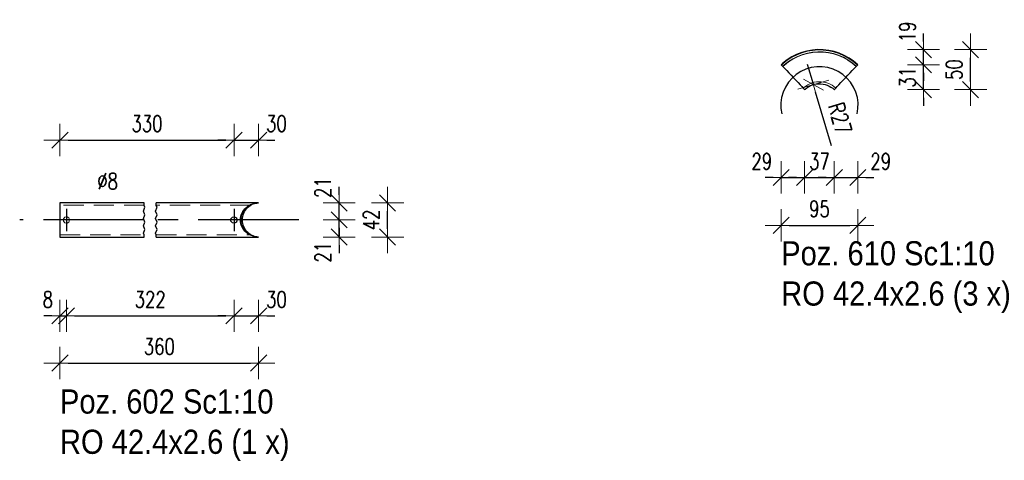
# Model space of a CAD drawing. Header units: millimetres. Extents: x -848 to 5, y 10127 to 10797.
# Tile 33 of 39: x -394 to -272, y 10483 to 10537. Entities that reach past the tile are written whole.
import ezdxf

# ---------------------------------------------------------------- set-up
doc = ezdxf.new("R2010")
doc.units = ezdxf.units.MM
doc.header["$LTSCALE"] = 10
doc.linetypes.add('HIDDEN', pattern=[0.375, 0.25, -0.125])
doc.linetypes.add('MITTE', pattern=[2, 1.25, -0.25, 0.25, -0.25])
doc.layers.get('Defpoints').update_dxf_attribs({"color": 1})
for name, color, linetype, lineweight in [('PS_DIM', 4, 'Continuous', 13), ('PS_Hidden', 2, 'HIDDEN', 9), ('PS_Shape', 161, 'Continuous', 30), ('PS_SOLID', 7, 'Continuous', 30), ('PS_TEXT', 3, 'Continuous', 18)]:
    doc.layers.add(name, color=color, linetype=linetype, lineweight=lineweight)
doc.layers.add('PS_Mid', color=5, linetype='MITTE')
doc.styles.add('gil', font='txt', dxfattribs={"width": 0.9})
doc.styles.add('simplex', font='simplex.shx', dxfattribs={"width": 0.75})
doc.dimstyles.new('1_10_PRZ', dxfattribs={"dimtxt": 2, "dimasz": 1, "dimexe": 2, "dimexo": 5, "dimgap": 1, "dimtad": 1, "dimdec": 0, "dimlfac": 10, "dimtxsty": 'simplex', "dimblk": 'dimznak', "dimcen": 2, "dimse1": 1, "dimse2": 1, "dimclrt": 3, "dimadec": 1, "dimazin": 0, "dimtfac": 1, "dimtdec": 0, "dimtix": 1, "dimtmove": 2, "dimatfit": 3, "dimldrblk": 'dim-grot', "dimfxl": 1, "dimarcsym": 0})
doc.dimstyles.new('1_10_PRZ_DS1-LS10', dxfattribs={"dimtxt": 2, "dimasz": 1, "dimexe": 2, "dimexo": 5, "dimgap": 1, "dimtad": 1, "dimdec": 0, "dimlfac": 10, "dimtxsty": 'simplex', "dimblk": 'dimznak', "dimcen": 2, "dimse1": 1, "dimse2": 1, "dimclrt": 3, "dimadec": 1, "dimazin": 0, "dimtfac": 1, "dimtdec": 0, "dimtix": 1, "dimtmove": 2, "dimatfit": 3, "dimldrblk": 'dim-grot', "dimfxl": 1, "dimarcsym": 0})

# ---------------------------------------------------------------- blocks, each defined once
blk = doc.blocks.new('dimznak')
at = {"color": 0}
for points in [[(0, 2), (0, -2)], [(-2, 0), (2, 0)]]:
    blk.add_lwpolyline(points, dxfattribs=at)
at = {"color": 2}
blk.add_lwpolyline([(1, 1), (-1, -1)], dxfattribs=at)
blk = doc.blocks.new('*D385')
at = {"layer": 'Defpoints', "color": 0, "transparency": 16777216}
for p in [(-388.37, 10512.48), (-389.17, 10510.36), (-388.37, 10500.57)]:
    blk.add_point(p, dxfattribs=at)
at = {"layer": 'PS_DIM', "color": 0, "lineweight": -2, "transparency": 16777216}
for p, q in [((-390.17, 10500.57), (-391.17, 10500.57)), ((-389.17, 10500.57), (-388.37, 10500.57)), ((-387.37, 10500.57), (-386.37, 10500.57))]:
    blk.add_line(p, q, dxfattribs=at)
blk.add_blockref('dimznak', (-389.17, 10500.57), dxfattribs=at)
at = {"layer": 'PS_DIM', "color": 0, "lineweight": -2, "transparency": 16777216, "rotation": 180}
blk.add_blockref('dimznak', (-388.37, 10500.57), dxfattribs=at)
at = {"layer": 'PS_DIM', "color": 3, "transparency": 16777216, "insert": (-390.67, 10502.61), "char_height": 2, "attachment_point": 5, "style": 'simplex'}
blk.add_mtext('8', dxfattribs=at)
blk = doc.blocks.new('dim-grot')
blk.add_hatch(color=256).paths.add_polyline_path([(0, 0), (-2, 0.5), (-2, -0.5)])
blk.add_lwpolyline([(0, 0), (-2, 0.5), (-2, -0.5), (0, 0)])
blk = doc.blocks.new('*D387')
at = {"layer": 'Defpoints', "color": 0, "transparency": 16777216}
for p in [(-367.57, 10512.48), (-364.52, 10510.36), (-364.52, 10500.57)]:
    blk.add_point(p, dxfattribs=at)
at = {"layer": 'PS_DIM', "color": 0, "lineweight": -2, "transparency": 16777216}
for p, q in [((-368.57, 10500.57), (-369.57, 10500.57)), ((-367.57, 10500.57), (-364.52, 10500.57)), ((-363.52, 10500.57), (-362.52, 10500.57))]:
    blk.add_line(p, q, dxfattribs=at)
blk.add_blockref('dimznak', (-367.57, 10500.57), dxfattribs=at)
at = {"layer": 'PS_DIM', "color": 0, "lineweight": -2, "transparency": 16777216, "rotation": 180}
blk.add_blockref('dimznak', (-364.52, 10500.57), dxfattribs=at)
at = {"layer": 'PS_DIM', "color": 3, "transparency": 16777216, "insert": (-362.31, 10502.61), "char_height": 2, "attachment_point": 5, "style": 'simplex'}
blk.add_mtext('30', dxfattribs=at)
blk = doc.blocks.new('*D390')
at = {"layer": 'Defpoints', "color": 0, "transparency": 16777216}
for p in [(-364.52, 10522.4), (-364.52, 10514.59), (-367.57, 10512.48)]:
    blk.add_point(p, dxfattribs=at)
at = {"layer": 'PS_DIM', "color": 0, "lineweight": -2, "transparency": 16777216}
for p, q in [((-368.57, 10522.4), (-369.57, 10522.4)), ((-367.57, 10522.4), (-364.52, 10522.4)), ((-363.52, 10522.4), (-362.52, 10522.4))]:
    blk.add_line(p, q, dxfattribs=at)
blk.add_blockref('dimznak', (-367.57, 10522.4), dxfattribs=at)
at = {"layer": 'PS_DIM', "color": 0, "lineweight": -2, "transparency": 16777216, "rotation": 180}
blk.add_blockref('dimznak', (-364.52, 10522.4), dxfattribs=at)
at = {"layer": 'PS_DIM', "color": 3, "transparency": 16777216, "insert": (-362.31, 10524.44), "char_height": 2, "attachment_point": 5, "style": 'simplex'}
blk.add_mtext('30', dxfattribs=at)
blk = doc.blocks.new('*D391')
at = {"layer": 'Defpoints', "color": 0, "transparency": 16777216}
for p in [(-367.57, 10512.48), (-354.52, 10512.48), (-364.53, 10510.36)]:
    blk.add_point(p, dxfattribs=at)
at = {"layer": 'PS_DIM', "color": 0, "lineweight": -2, "transparency": 16777216}
for p, q in [((-354.52, 10513.48), (-354.52, 10514.48)), ((-354.52, 10510.36), (-354.52, 10512.48)), ((-354.52, 10509.36), (-354.52, 10508.36))]:
    blk.add_line(p, q, dxfattribs=at)
for p, rotation in [((-354.52, 10512.48), 270), ((-354.52, 10510.36), 90)]:
    blk.add_blockref('dimznak', p, dxfattribs=dict(at, rotation=rotation))
at = {"layer": 'PS_DIM', "color": 3, "transparency": 16777216, "insert": (-356.56, 10508.47), "char_height": 2, "attachment_point": 5, "rotation": 90, "style": 'simplex'}
blk.add_mtext('21', dxfattribs=at)
blk = doc.blocks.new('*D392')
at = {"layer": 'Defpoints', "color": 0, "transparency": 16777216}
for p in [(-364.52, 10514.59), (-354.52, 10514.59), (-367.57, 10512.48)]:
    blk.add_point(p, dxfattribs=at)
at = {"layer": 'PS_DIM', "color": 0, "lineweight": -2, "transparency": 16777216}
for p, q in [((-354.52, 10515.59), (-354.52, 10516.59)), ((-354.52, 10512.48), (-354.52, 10514.59)), ((-354.52, 10511.48), (-354.52, 10510.48))]:
    blk.add_line(p, q, dxfattribs=at)
for p, rotation in [((-354.52, 10514.59), 270), ((-354.52, 10512.48), 90)]:
    blk.add_blockref('dimznak', p, dxfattribs=dict(at, rotation=rotation))
at = {"layer": 'PS_DIM', "color": 3, "transparency": 16777216, "insert": (-356.56, 10516.49), "char_height": 2, "attachment_point": 5, "rotation": 90, "style": 'simplex'}
blk.add_mtext('21', dxfattribs=at)
blk = doc.blocks.new('*D591')
at = {"layer": 'Defpoints', "color": 0, "transparency": 16777216}
for p in [(-290.17, 10531.75), (-282.01, 10531.75), (-293.09, 10528.66)]:
    blk.add_point(p, dxfattribs=at)
at = {"layer": 'PS_DIM', "color": 0, "lineweight": -2, "transparency": 16777216}
for p, q in [((-282.01, 10532.75), (-282.01, 10533.75)), ((-282.01, 10528.66), (-282.01, 10531.75)), ((-282.01, 10527.66), (-282.01, 10526.66))]:
    blk.add_line(p, q, dxfattribs=at)
for p, rotation in [((-282.01, 10531.75), 270), ((-282.01, 10528.66), 90)]:
    blk.add_blockref('dimznak', p, dxfattribs=dict(at, rotation=rotation))
at = {"layer": 'PS_DIM', "color": 3, "transparency": 16777216, "insert": (-284.01, 10530.2), "char_height": 2, "attachment_point": 5, "rotation": 90, "style": 'simplex'}
blk.add_mtext('31', dxfattribs=at)
blk = doc.blocks.new('*D592')
at = {"layer": 'Defpoints', "color": 0, "transparency": 16777216}
for p in [(-295.12, 10533.63), (-282.01, 10533.63), (-290.17, 10531.75)]:
    blk.add_point(p, dxfattribs=at)
at = {"layer": 'PS_DIM', "color": 0, "lineweight": -2, "transparency": 16777216}
for p, q in [((-282.01, 10534.63), (-282.01, 10535.63)), ((-282.01, 10531.75), (-282.01, 10533.63)), ((-282.01, 10530.75), (-282.01, 10529.75))]:
    blk.add_line(p, q, dxfattribs=at)
for p, rotation in [((-282.01, 10533.63), 270), ((-282.01, 10531.75), 90)]:
    blk.add_blockref('dimznak', p, dxfattribs=dict(at, rotation=rotation))
at = {"layer": 'PS_DIM', "color": 3, "transparency": 16777216, "insert": (-284.01, 10535.84), "char_height": 2, "attachment_point": 5, "rotation": 90, "style": 'simplex'}
blk.add_mtext('19', dxfattribs=at)
blk = doc.blocks.new('*D593')
at = {"layer": 'Defpoints', "color": 0, "transparency": 16777216}
for p in [(-299.67, 10531.75), (-296.76, 10528.66), (-296.76, 10517.76)]:
    blk.add_point(p, dxfattribs=at)
at = {"layer": 'PS_DIM', "color": 0, "lineweight": -2, "transparency": 16777216}
for p, q in [((-300.67, 10517.76), (-301.67, 10517.76)), ((-299.67, 10517.76), (-296.76, 10517.76)), ((-295.76, 10517.76), (-294.76, 10517.76))]:
    blk.add_line(p, q, dxfattribs=at)
blk.add_blockref('dimznak', (-299.67, 10517.76), dxfattribs=at)
at = {"layer": 'PS_DIM', "color": 0, "lineweight": -2, "transparency": 16777216, "rotation": 180}
blk.add_blockref('dimznak', (-296.76, 10517.76), dxfattribs=at)
at = {"layer": 'PS_DIM', "color": 3, "transparency": 16777216, "insert": (-302.08, 10519.76), "char_height": 2, "attachment_point": 5, "style": 'simplex'}
blk.add_mtext('29', dxfattribs=at)
blk = doc.blocks.new('*D594')
at = {"layer": 'Defpoints', "color": 0, "transparency": 16777216}
for p in [(-296.76, 10528.66), (-293.08, 10528.67), (-293.08, 10517.76)]:
    blk.add_point(p, dxfattribs=at)
at = {"layer": 'PS_DIM', "color": 0, "lineweight": -2, "transparency": 16777216}
for p, q in [((-297.76, 10517.76), (-298.76, 10517.76)), ((-296.76, 10517.76), (-293.08, 10517.76)), ((-292.08, 10517.76), (-291.08, 10517.76))]:
    blk.add_line(p, q, dxfattribs=at)
blk.add_blockref('dimznak', (-296.76, 10517.76), dxfattribs=at)
at = {"layer": 'PS_DIM', "color": 0, "lineweight": -2, "transparency": 16777216, "rotation": 180}
blk.add_blockref('dimznak', (-293.08, 10517.76), dxfattribs=at)
at = {"layer": 'PS_DIM', "color": 3, "transparency": 16777216, "insert": (-294.92, 10519.76), "char_height": 2, "attachment_point": 5, "style": 'simplex'}
blk.add_mtext('37', dxfattribs=at)
blk = doc.blocks.new('*D595')
at = {"layer": 'Defpoints', "color": 0, "transparency": 16777216}
for p in [(-290.17, 10531.75), (-293.08, 10528.67), (-290.17, 10517.76)]:
    blk.add_point(p, dxfattribs=at)
at = {"layer": 'PS_DIM', "color": 0, "lineweight": -2, "transparency": 16777216}
for p, q in [((-294.08, 10517.76), (-295.08, 10517.76)), ((-293.08, 10517.76), (-290.17, 10517.76)), ((-289.17, 10517.76), (-288.17, 10517.76))]:
    blk.add_line(p, q, dxfattribs=at)
blk.add_blockref('dimznak', (-293.08, 10517.76), dxfattribs=at)
at = {"layer": 'PS_DIM', "color": 0, "lineweight": -2, "transparency": 16777216, "rotation": 180}
blk.add_blockref('dimznak', (-290.17, 10517.76), dxfattribs=at)
at = {"layer": 'PS_DIM', "color": 3, "transparency": 16777216, "insert": (-287.32, 10519.76), "char_height": 2, "attachment_point": 5, "style": 'simplex'}
blk.add_mtext('29', dxfattribs=at)
blk = doc.blocks.new('*D596')
at = {"layer": 'Defpoints', "color": 0, "transparency": 16777216}
for p in [(-296.43, 10531.84), (-295.68, 10529.28)]:
    blk.add_point(p, dxfattribs=at)
at = {"layer": 'PS_DIM', "color": 0, "lineweight": -2, "transparency": 16777216}
for p, q in [((-296.43, 10531.84), (-295.68, 10529.28)), ((-293.44, 10521.68), (-295.4, 10528.33))]:
    blk.add_line(p, q, dxfattribs=at)
at = {"layer": 'PS_DIM', "color": 0, "lineweight": -2, "transparency": 16777216, "rotation": 106.4382190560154}
blk.add_blockref('dimznak', (-295.68, 10529.28), dxfattribs=at)
at = {"layer": 'PS_DIM', "color": 3, "transparency": 16777216, "insert": (-292.36, 10525.09), "char_height": 2, "attachment_point": 5, "rotation": 286.4382, "style": 'simplex'}
blk.add_mtext('R27', dxfattribs=at)
blk = doc.blocks.new('*X748')
at = {"color": 1}
for p, q in [((-378.72, 10514.28), (-378.72, 10514.6)), ((-378.62, 10514.05), (-378.72, 10514.28)), ((-377.22, 10514.28), (-377.22, 10514.6)), ((-377.12, 10514.05), (-377.22, 10514.28)), ((-378.82, 10513.59), (-378.62, 10514.05)), ((-378.62, 10513.13), (-378.82, 10513.59)), ((-378.82, 10512.67), (-378.62, 10513.13)), ((-377.32, 10513.59), (-377.12, 10514.05)), ((-377.12, 10513.13), (-377.32, 10513.59)), ((-377.32, 10512.67), (-377.12, 10513.13)), ((-378.62, 10512.21), (-378.82, 10512.67)), ((-378.82, 10511.75), (-378.62, 10512.21)), ((-378.62, 10511.29), (-378.82, 10511.75)), ((-377.12, 10512.21), (-377.32, 10512.67)), ((-377.32, 10511.75), (-377.12, 10512.21)), ((-377.12, 10511.29), (-377.32, 10511.75)), ((-378.82, 10510.84), (-378.62, 10511.29)), ((-378.72, 10510.61), (-378.82, 10510.84)), ((-378.72, 10510.36), (-378.72, 10510.61)), ((-377.32, 10510.84), (-377.12, 10511.29)), ((-377.22, 10510.61), (-377.32, 10510.84)), ((-377.22, 10510.36), (-377.22, 10510.61))]:
    blk.add_line(p, q, dxfattribs=at)
at = {"layer": 'PS_Hidden', "color": 2, "linetype": 'HIDDEN'}
for p, q in [((-378.72, 10514.33), (-389.17, 10514.33)), ((-365.53, 10514.33), (-377.22, 10514.33)), ((-364.63, 10514.59), (-364.52, 10514.59)), ((-388.57, 10512.82), (-388.41, 10512.85)), ((-388.41, 10512.85), (-388.3, 10512.87)), ((-388.3, 10512.87), (-388.27, 10512.85)), ((-388.27, 10512.85), (-388.06, 10512.73)), ((-388.75, 10512.61), (-388.57, 10512.82)), ((-388.75, 10512.48), (-388.75, 10512.61)), ((-388.75, 10512.34), (-388.75, 10512.48)), ((-388.57, 10512.13), (-388.75, 10512.34)), ((-388.41, 10512.1), (-388.57, 10512.13)), ((-388.3, 10512.08), (-388.41, 10512.1)), ((-388.27, 10512.1), (-388.3, 10512.08)), ((-388.06, 10512.22), (-388.27, 10512.1)), ((-388.06, 10512.73), (-387.97, 10512.48)), ((-387.97, 10512.48), (-388.06, 10512.22)), ((-367.26, 10512.73), (-367.25, 10512.69)), ((-367.25, 10512.26), (-367.26, 10512.22)), ((-389.17, 10510.62), (-378.72, 10510.62)), ((-377.22, 10510.62), (-365.53, 10510.62)), ((-364.52, 10510.36), (-364.63, 10510.36))]:
    blk.add_line(p, q, dxfattribs=at)
at = {"layer": 'PS_Mid', "color": 5, "linetype": 'MITTE'}
for p, q in [((-388.37, 10513.88), (-388.37, 10511.08)), ((-367.57, 10513.88), (-367.57, 10511.08)), ((-367.57, 10513.88), (-367.57, 10511.08)), ((-378.72, 10512.48), (-394.17, 10512.48)), ((-386.97, 10512.48), (-389.77, 10512.48)), ((-359.52, 10512.48), (-377.22, 10512.48)), ((-366.17, 10512.48), (-368.97, 10512.48)), ((-366.17, 10512.48), (-368.97, 10512.48))]:
    blk.add_line(p, q, dxfattribs=at)
at = {"layer": 'PS_SOLID', "color": 7, "linetype": 'Continuous'}
for p, q in [((-378.72, 10514.59), (-389.17, 10514.59)), ((-389.17, 10514.59), (-389.17, 10514.53)), ((-389.17, 10514.53), (-389.17, 10514.38)), ((-389.17, 10514.38), (-389.17, 10514.15)), ((-389.17, 10514.15), (-389.17, 10513.86)), ((-364.63, 10514.59), (-377.22, 10514.59)), ((-366.23, 10513.86), (-365.9, 10514.15)), ((-365.88, 10514.15), (-366.1, 10513.95)), ((-365.9, 10514.15), (-365.51, 10514.38)), ((-365.88, 10514.01), (-365.74, 10514.15)), ((-365.87, 10514.15), (-365.88, 10514.15)), ((-365.65, 10514.28), (-365.87, 10514.15)), ((-365.86, 10514.05), (-365.77, 10514.15)), ((-365.77, 10514.15), (-365.67, 10514.22)), ((-365.74, 10514.15), (-365.56, 10514.28)), ((-365.67, 10514.22), (-365.54, 10514.31)), ((-365.53, 10514.33), (-365.65, 10514.28)), ((-365.56, 10514.28), (-365.4, 10514.38)), ((-365.54, 10514.31), (-365.53, 10514.33)), ((-365.51, 10514.38), (-365.08, 10514.53)), ((-365.4, 10514.38), (-365.18, 10514.46)), ((-365.18, 10514.46), (-365.02, 10514.53)), ((-365.08, 10514.53), (-364.63, 10514.59)), ((-365.02, 10514.53), (-364.75, 10514.57)), ((-364.75, 10514.57), (-364.63, 10514.59)), ((-364.63, 10514.59), (-364.53, 10514.59)), ((-364.53, 10514.59), (-364.63, 10514.59)), ((-364.53, 10514.59), (-364.52, 10514.59)), ((-364.52, 10514.59), (-364.53, 10514.59)), ((-364.53, 10514.59), (-364.53, 10514.59)), ((-389.17, 10513.86), (-389.17, 10513.51)), ((-389.17, 10513.51), (-389.17, 10513.11)), ((-389.17, 10513.11), (-389.17, 10512.69)), ((-367.77, 10512.82), (-367.5, 10512.87)), ((-367.5, 10512.87), (-367.26, 10512.73)), ((-366.76, 10512.69), (-366.67, 10513.11)), ((-366.67, 10513.03), (-366.74, 10512.69)), ((-366.67, 10513.11), (-366.49, 10513.51)), ((-366.65, 10513.11), (-366.67, 10513.03)), ((-366.53, 10513.38), (-366.65, 10513.11)), ((-366.47, 10513.51), (-366.53, 10513.38)), ((-366.52, 10512.69), (-366.49, 10512.85)), ((-366.51, 10512.69), (-366.47, 10512.9)), ((-366.49, 10513.51), (-366.23, 10513.86)), ((-366.49, 10512.85), (-366.44, 10513.11)), ((-366.33, 10513.69), (-366.47, 10513.51)), ((-366.47, 10512.9), (-366.43, 10513.11)), ((-366.44, 10513.11), (-366.4, 10513.21)), ((-366.43, 10513.11), (-366.34, 10513.31)), ((-366.4, 10513.21), (-366.28, 10513.51)), ((-366.34, 10513.31), (-366.27, 10513.51)), ((-366.2, 10513.86), (-366.33, 10513.69)), ((-366.28, 10513.51), (-366.26, 10513.54)), ((-366.27, 10513.51), (-366.15, 10513.69)), ((-366.26, 10513.54), (-366.08, 10513.82)), ((-366.1, 10513.95), (-366.2, 10513.86)), ((-366.15, 10513.69), (-366.04, 10513.86)), ((-366.08, 10513.82), (-366.06, 10513.86)), ((-366.06, 10513.86), (-365.86, 10514.05)), ((-366.04, 10513.86), (-365.88, 10514.01)), ((-389.17, 10512.69), (-389.17, 10512.26)), ((-389.17, 10512.26), (-389.17, 10511.84)), ((-389.17, 10511.84), (-389.17, 10511.45)), ((-367.95, 10512.61), (-367.88, 10512.69)), ((-367.95, 10512.34), (-367.95, 10512.61)), ((-367.88, 10512.26), (-367.95, 10512.34)), ((-367.88, 10512.69), (-367.77, 10512.82)), ((-367.77, 10512.13), (-367.88, 10512.26)), ((-367.5, 10512.08), (-367.77, 10512.13)), ((-367.26, 10512.22), (-367.5, 10512.08)), ((-367.26, 10512.73), (-367.25, 10512.69)), ((-367.25, 10512.26), (-367.26, 10512.22)), ((-367.25, 10512.69), (-367.17, 10512.48)), ((-367.17, 10512.48), (-367.25, 10512.26)), ((-366.76, 10512.26), (-366.76, 10512.69)), ((-366.67, 10511.84), (-366.76, 10512.26)), ((-366.74, 10512.69), (-366.74, 10512.66)), ((-366.74, 10512.66), (-366.74, 10512.29)), ((-366.74, 10512.29), (-366.74, 10512.26)), ((-366.74, 10512.26), (-366.67, 10511.92)), ((-366.67, 10511.92), (-366.65, 10511.84)), ((-366.49, 10511.45), (-366.67, 10511.84)), ((-366.65, 10511.84), (-366.53, 10511.57)), ((-366.52, 10512.48), (-366.52, 10512.69)), ((-366.52, 10512.26), (-366.52, 10512.48)), ((-366.49, 10512.1), (-366.52, 10512.26)), ((-366.51, 10512.48), (-366.51, 10512.69)), ((-366.51, 10512.26), (-366.51, 10512.48)), ((-366.47, 10512.05), (-366.51, 10512.26)), ((-366.44, 10511.84), (-366.49, 10512.1)), ((-366.43, 10511.84), (-366.47, 10512.05)), ((-366.4, 10511.74), (-366.44, 10511.84)), ((-366.34, 10511.64), (-366.43, 10511.84)), ((-366.28, 10511.45), (-366.4, 10511.74)), ((-366.27, 10511.45), (-366.34, 10511.64)), ((-389.17, 10511.45), (-389.17, 10511.1)), ((-389.17, 10511.1), (-389.17, 10510.8)), ((-389.17, 10510.8), (-389.17, 10510.57)), ((-389.17, 10510.57), (-389.17, 10510.42)), ((-389.17, 10510.42), (-389.17, 10510.36)), ((-366.53, 10511.57), (-366.47, 10511.45)), ((-366.23, 10511.1), (-366.49, 10511.45)), ((-366.47, 10511.45), (-366.33, 10511.26)), ((-366.33, 10511.26), (-366.2, 10511.1)), ((-366.26, 10511.41), (-366.28, 10511.45)), ((-366.15, 10511.27), (-366.27, 10511.45)), ((-366.08, 10511.13), (-366.26, 10511.41)), ((-365.9, 10510.8), (-366.23, 10511.1)), ((-366.2, 10511.1), (-366.1, 10511.01)), ((-366.04, 10511.1), (-366.15, 10511.27)), ((-366.1, 10511.01), (-365.88, 10510.81)), ((-366.06, 10511.1), (-366.08, 10511.13)), ((-365.86, 10510.9), (-366.06, 10511.1)), ((-365.88, 10510.94), (-366.04, 10511.1)), ((-365.51, 10510.57), (-365.9, 10510.8)), ((-365.74, 10510.8), (-365.88, 10510.94)), ((-365.88, 10510.81), (-365.87, 10510.8)), ((-365.87, 10510.8), (-365.65, 10510.68)), ((-365.77, 10510.8), (-365.86, 10510.9)), ((-365.67, 10510.73), (-365.77, 10510.8)), ((-365.56, 10510.68), (-365.74, 10510.8)), ((-365.54, 10510.64), (-365.67, 10510.73)), ((-365.65, 10510.68), (-365.53, 10510.62)), ((-365.4, 10510.57), (-365.56, 10510.68)), ((-365.53, 10510.62), (-365.54, 10510.64)), ((-365.08, 10510.42), (-365.51, 10510.57)), ((-365.18, 10510.49), (-365.4, 10510.57)), ((-365.02, 10510.42), (-365.18, 10510.49)), ((-364.63, 10510.36), (-365.08, 10510.42)), ((-364.75, 10510.38), (-365.02, 10510.42)), ((-389.17, 10510.36), (-378.72, 10510.36)), ((-377.22, 10510.36), (-364.63, 10510.36)), ((-364.63, 10510.36), (-364.75, 10510.38)), ((-364.53, 10510.36), (-364.63, 10510.36)), ((-364.63, 10510.36), (-364.53, 10510.36)), ((-364.53, 10510.36), (-364.52, 10510.36)), ((-364.52, 10510.36), (-364.53, 10510.36)), ((-364.53, 10510.36), (-364.53, 10510.36))]:
    blk.add_line(p, q, dxfattribs=at)
blk = doc.blocks.new('*X749')
at = {"color": 3, "style": 'gil', "width": 0.9}
for s, p in [('Poz. 602 Sc1:10', (-389.17, 10488.43)), ('RO 42.4x2.6 (1 x)', (-389.17, 10483.43))]:
    blk.add_text(s, height=3, dxfattribs=at).set_placement(p)
blk = doc.blocks.new('*X768')
at = {"layer": 'PS_Hidden', "color": 2, "linetype": 'HIDDEN'}
for p, q in [((-298.23, 10532.49), (-298.78, 10532.14)), ((-298.76, 10532.11), (-298.21, 10532.46)), ((-297.65, 10532.79), (-298.23, 10532.49)), ((-298.21, 10532.46), (-297.63, 10532.75)), ((-297.04, 10533.03), (-297.65, 10532.79)), ((-297.63, 10532.75), (-297.03, 10532.99)), ((-296.41, 10533.2), (-297.04, 10533.03)), ((-297.03, 10532.99), (-296.4, 10533.17)), ((-295.77, 10533.32), (-296.41, 10533.2)), ((-296.4, 10533.17), (-295.76, 10533.28)), ((-295.12, 10533.37), (-295.77, 10533.32)), ((-295.76, 10533.28), (-295.12, 10533.33)), ((-294.46, 10533.36), (-295.12, 10533.37)), ((-295.12, 10533.33), (-294.47, 10533.32)), ((-294.47, 10533.32), (-293.82, 10533.24)), ((-293.81, 10533.28), (-294.46, 10533.36)), ((-293.82, 10533.24), (-293.19, 10533.1)), ((-293.18, 10533.14), (-293.81, 10533.28)), ((-293.19, 10533.1), (-292.57, 10532.9)), ((-292.55, 10532.94), (-293.18, 10533.14)), ((-292.57, 10532.9), (-291.97, 10532.64)), ((-291.96, 10532.68), (-292.55, 10532.94)), ((-291.97, 10532.64), (-291.41, 10532.33)), ((-291.39, 10532.36), (-291.96, 10532.68)), ((-299.3, 10531.73), (-299.49, 10531.56)), ((-299.46, 10531.53), (-299.27, 10531.71)), ((-298.78, 10532.14), (-299.3, 10531.73)), ((-299.27, 10531.71), (-298.76, 10532.11)), ((-291.41, 10532.33), (-290.87, 10531.95)), ((-290.85, 10531.98), (-291.39, 10532.36)), ((-290.87, 10531.95), (-290.38, 10531.53)), ((-290.35, 10531.56), (-290.85, 10531.98)), ((-296.94, 10528.85), (-296.85, 10528.93)), ((-296.85, 10528.93), (-296.62, 10529.11)), ((-296.62, 10529.11), (-296.38, 10529.26)), ((-296.38, 10529.26), (-296.12, 10529.4)), ((-296.12, 10529.4), (-295.86, 10529.5)), ((-295.86, 10529.5), (-295.58, 10529.58)), ((-295.58, 10529.58), (-295.29, 10529.63)), ((-295.29, 10529.63), (-295.01, 10529.65)), ((-295.01, 10529.65), (-294.72, 10529.65)), ((-294.72, 10529.65), (-294.43, 10529.61)), ((-294.43, 10529.61), (-294.15, 10529.55)), ((-294.15, 10529.55), (-293.88, 10529.46)), ((-293.88, 10529.46), (-293.61, 10529.35)), ((-293.61, 10529.35), (-293.36, 10529.21)), ((-293.36, 10529.21), (-293.12, 10529.04)), ((-293.12, 10529.04), (-292.9, 10528.85))]:
    blk.add_line(p, q, dxfattribs=at)
at = {"layer": 'PS_Mid', "color": 5, "linetype": 'MITTE'}
for p, q in [((-296.61, 10531.21), (-297.23, 10530.92)), ((-295.95, 10531.4), (-296.61, 10531.21)), ((-295.26, 10531.5), (-295.95, 10531.4)), ((-294.57, 10531.5), (-295.26, 10531.5)), ((-293.89, 10531.4), (-294.57, 10531.5)), ((-293.23, 10531.21), (-293.89, 10531.4)), ((-292.6, 10530.92), (-293.23, 10531.21)), ((-298.33, 10530.09), (-298.78, 10529.57)), ((-297.81, 10530.54), (-298.33, 10530.09)), ((-297.23, 10530.92), (-297.81, 10530.54)), ((-292.03, 10530.54), (-292.6, 10530.92)), ((-291.51, 10530.09), (-292.03, 10530.54)), ((-291.06, 10529.57), (-291.51, 10530.09)), ((-299.15, 10528.98), (-299.43, 10528.35)), ((-298.78, 10529.57), (-299.15, 10528.98)), ((-290.69, 10528.98), (-291.06, 10529.57)), ((-290.41, 10528.35), (-290.69, 10528.98)), ((-299.62, 10527.69), (-299.71, 10527.01)), ((-299.43, 10528.35), (-299.62, 10527.69)), ((-290.22, 10527.69), (-290.41, 10528.35)), ((-290.13, 10527.01), (-290.22, 10527.69)), ((-299.71, 10527.01), (-299.7, 10526.32)), ((-299.7, 10526.32), (-299.6, 10525.64)), ((-290.24, 10525.64), (-290.14, 10526.32)), ((-290.14, 10526.32), (-290.13, 10527.01))]:
    blk.add_line(p, q, dxfattribs=at)
at = {"layer": 'PS_SOLID', "color": 7, "linetype": 'Continuous'}
for p, q in [((-295.12, 10533.63), (-295.8, 10533.58)), ((-294.45, 10533.62), (-295.12, 10533.63)), ((-293.77, 10533.54), (-294.45, 10533.62)), ((-298.36, 10532.72), (-298.93, 10532.35)), ((-298.34, 10532.68), (-298.91, 10532.32)), ((-297.76, 10533.03), (-298.36, 10532.72)), ((-297.74, 10532.99), (-298.34, 10532.68)), ((-297.12, 10533.27), (-297.76, 10533.03)), ((-297.11, 10533.23), (-297.74, 10532.99)), ((-296.47, 10533.46), (-297.12, 10533.27)), ((-296.46, 10533.42), (-297.11, 10533.23)), ((-295.8, 10533.58), (-296.47, 10533.46)), ((-295.8, 10533.53), (-296.46, 10533.42)), ((-295.12, 10533.59), (-295.8, 10533.53)), ((-294.45, 10533.57), (-295.12, 10533.59)), ((-293.78, 10533.49), (-294.45, 10533.57)), ((-293.12, 10533.35), (-293.78, 10533.49)), ((-293.11, 10533.39), (-293.77, 10533.54)), ((-292.48, 10533.14), (-293.12, 10533.35)), ((-292.46, 10533.18), (-293.11, 10533.39)), ((-291.86, 10532.87), (-292.48, 10533.14)), ((-291.84, 10532.91), (-292.46, 10533.18)), ((-291.27, 10532.54), (-291.86, 10532.87)), ((-291.25, 10532.58), (-291.84, 10532.91)), ((-290.72, 10532.16), (-291.27, 10532.54)), ((-290.69, 10532.19), (-291.25, 10532.58)), ((-299.47, 10531.93), (-299.67, 10531.75)), ((-299.67, 10531.75), (-299.64, 10531.72)), ((-299.44, 10531.9), (-299.64, 10531.72)), ((-299.64, 10531.72), (-299.55, 10531.62)), ((-299.55, 10531.62), (-299.4, 10531.47)), ((-298.93, 10532.35), (-299.47, 10531.93)), ((-298.91, 10532.32), (-299.44, 10531.9)), ((-299.4, 10531.47), (-299.21, 10531.27)), ((-299.21, 10531.27), (-298.98, 10531.02)), ((-290.86, 10531.02), (-290.63, 10531.27)), ((-290.2, 10531.72), (-290.72, 10532.16)), ((-290.17, 10531.75), (-290.69, 10532.19)), ((-290.63, 10531.27), (-290.43, 10531.47)), ((-290.43, 10531.47), (-290.29, 10531.62)), ((-290.29, 10531.62), (-290.2, 10531.72)), ((-290.2, 10531.72), (-290.17, 10531.75)), ((-298.98, 10531.02), (-298.72, 10530.74)), ((-298.72, 10530.74), (-298.43, 10530.44)), ((-298.43, 10530.44), (-298.15, 10530.14)), ((-298.15, 10530.14), (-298.14, 10530.13)), ((-298.14, 10530.13), (-297.85, 10529.82)), ((-291.99, 10529.82), (-291.7, 10530.13)), ((-291.7, 10530.13), (-291.69, 10530.14)), ((-291.69, 10530.14), (-291.41, 10530.44)), ((-291.41, 10530.44), (-291.12, 10530.74)), ((-291.12, 10530.74), (-290.86, 10531.02)), ((-297.85, 10529.82), (-297.57, 10529.53)), ((-297.57, 10529.53), (-297.32, 10529.26)), ((-297.32, 10529.26), (-297.11, 10529.04)), ((-297.11, 10529.04), (-296.94, 10528.86)), ((-296.94, 10528.86), (-296.82, 10528.73)), ((-296.82, 10528.73), (-296.77, 10528.67)), ((-296.76, 10528.66), (-296.68, 10528.73)), ((-296.68, 10528.73), (-296.47, 10528.9)), ((-296.47, 10528.9), (-296.25, 10529.04)), ((-296.25, 10529.04), (-296.02, 10529.16)), ((-296.02, 10529.16), (-295.77, 10529.25)), ((-295.77, 10529.25), (-295.52, 10529.33)), ((-295.52, 10529.33), (-295.26, 10529.37)), ((-295.26, 10529.37), (-295, 10529.39)), ((-295, 10529.39), (-294.74, 10529.39)), ((-294.74, 10529.39), (-294.47, 10529.36)), ((-294.47, 10529.36), (-294.22, 10529.3)), ((-294.22, 10529.3), (-293.97, 10529.22)), ((-293.97, 10529.22), (-293.73, 10529.11)), ((-293.73, 10529.11), (-293.5, 10528.99)), ((-293.5, 10528.99), (-293.28, 10528.83)), ((-293.28, 10528.83), (-293.08, 10528.66)), ((-293.07, 10528.67), (-293.01, 10528.73)), ((-293.01, 10528.73), (-292.9, 10528.86)), ((-292.9, 10528.86), (-292.73, 10529.04)), ((-292.73, 10529.04), (-292.52, 10529.26)), ((-292.52, 10529.26), (-292.27, 10529.53)), ((-292.27, 10529.53), (-291.99, 10529.82)), ((-296.77, 10528.67), (-296.76, 10528.66)), ((-293.08, 10528.66), (-293.07, 10528.67))]:
    blk.add_line(p, q, dxfattribs=at)
blk = doc.blocks.new('*X769')
at = {"color": 3, "style": 'gil', "width": 0.9}
for s, p in [('Poz. 610 Sc1:10', (-299.67, 10506.84)), ('RO 42.4x2.6 (3 x)', (-299.67, 10501.84))]:
    blk.add_text(s, height=3, dxfattribs=at).set_placement(p)

msp = doc.modelspace()

# ---------------------------------------------------------------- block references
at = {"layer": 'PS_Shape'}
msp.add_blockref('*X768', (0, 0), dxfattribs=at)
at = {"layer": 'PS_Shape', "color": 31}
msp.add_blockref('*X748', (0, 0), dxfattribs=at)
at = {"layer": 'PS_TEXT'}
for name in ['*X769', '*X749']:
    msp.add_blockref(name, (0, 0), dxfattribs=at)

# ---------------------------------------------------------------- texts
at = {"layer": 'PS_DIM', "insert": (-384.55, 10516.29), "char_height": 2, "attachment_point": 7, "style": 'simplex'}
msp.add_mtext('\\A1;%%c8', dxfattribs=at)

# ---------------------------------------------------------------- dimensions: what is measured, and where the dimension line sits
at = {"layer": 'PS_DIM'}
dim = msp.add_linear_dim(base=(-282.01, 10533.63), p1=(-290.17, 10531.75), p2=(-295.12, 10533.63), angle=90, dimstyle='1_10_PRZ', dxfattribs=at)
dim.commit()
dim.dimension.update_dxf_attribs({"geometry": '*D592', "text_midpoint": (-284.01, 10535.84), "dimtype": 128})
for base, p1, p2, location, text in [((-276.17, 10533.63), (-290.17, 10528.66), (-290.17, 10533.63), (-278.21, 10531.15), '50'), ((-348.52, 10514.59), (-364.52, 10510.36), (-364.52, 10514.59), (-350.56, 10512.48), '42')]:
    msp.add_linear_dim(base=base, p1=p1, p2=p2, angle=90, location=location, text=text, dimstyle='1_10_PRZ_DS1-LS10', dxfattribs=at).render()
dim = msp.add_linear_dim(base=(-282.01, 10531.75), p1=(-293.09, 10528.66), p2=(-290.17, 10531.75), angle=90, dimstyle='1_10_PRZ', dxfattribs=at)
dim.commit()
dim.dimension.update_dxf_attribs({"geometry": '*D591', "text_midpoint": (-284.01, 10530.2)})
for base, p1, p2, picture, middle in [((-296.76, 10517.76), (-299.67, 10531.75), (-296.76, 10528.66), '*D593', (-302.08, 10519.76)), ((-290.17, 10517.76), (-293.08, 10528.67), (-290.17, 10531.75), '*D595', (-287.32, 10519.76))]:
    dim = msp.add_linear_dim(base=base, p1=p1, p2=p2, dimstyle='1_10_PRZ', dxfattribs=at)
    dim.commit()
    dim.dimension.update_dxf_attribs({"geometry": picture, "text_midpoint": middle, "dimtype": 128})
dim = msp.add_radius_dim(center=(-296.43, 10531.84), mpoint=(-295.68, 10529.28), dimstyle='1_10_PRZ', dxfattribs=at)
dim.commit()
dim.dimension.update_dxf_attribs({"geometry": '*D596', "text_midpoint": (-292.36, 10525.09)})
for base, p1, p2, location, text in [((-290.17, 10511.81), (-299.67, 10528.66), (-290.17, 10528.66), (-294.92, 10513.85), '95'), ((-367.57, 10522.4), (-389.17, 10514.59), (-367.57, 10512.48), (-378.37, 10524.44), '330'), ((-367.57, 10500.57), (-388.37, 10512.48), (-367.57, 10512.48), (-377.97, 10502.61), '322'), ((-364.52, 10494.71), (-389.17, 10510.36), (-364.52, 10510.36), (-376.84, 10496.75), '360')]:
    msp.add_linear_dim(base=base, p1=p1, p2=p2, location=location, text=text, dimstyle='1_10_PRZ_DS1-LS10', dxfattribs=at).render()
dim = msp.add_linear_dim(base=(-293.08, 10517.76), p1=(-296.76, 10528.66), p2=(-293.08, 10528.67), dimstyle='1_10_PRZ', dxfattribs=at)
dim.commit()
dim.dimension.update_dxf_attribs({"geometry": '*D594', "text_midpoint": (-294.92, 10519.76)})
for base, p1, p2, text, picture, middle in [((-364.52, 10522.4), (-367.57, 10512.48), (-364.52, 10514.59), '30', '*D390', (-362.31, 10524.44)), ((-388.37, 10500.57), (-389.17, 10510.36), (-388.37, 10512.48), '8', '*D385', (-390.67, 10502.61)), ((-364.52, 10500.57), (-367.57, 10512.48), (-364.52, 10510.36), '30', '*D387', (-362.31, 10502.61))]:
    dim = msp.add_linear_dim(base=base, p1=p1, p2=p2, text=text, dimstyle='1_10_PRZ_DS1-LS10', dxfattribs=at)
    dim.commit()
    dim.dimension.update_dxf_attribs({"geometry": picture, "text_midpoint": middle, "dimtype": 128})
for base, p1, p2, picture, middle in [((-354.52, 10514.59), (-367.57, 10512.48), (-364.52, 10514.59), '*D392', (-356.56, 10516.49)), ((-354.52, 10512.48), (-364.53, 10510.36), (-367.57, 10512.48), '*D391', (-356.56, 10508.47))]:
    dim = msp.add_linear_dim(base=base, p1=p1, p2=p2, angle=90, text='21', dimstyle='1_10_PRZ_DS1-LS10', dxfattribs=at)
    dim.commit()
    dim.dimension.update_dxf_attribs({"geometry": picture, "text_midpoint": middle, "dimtype": 128})

doc.saveas('drawing.dxf')
